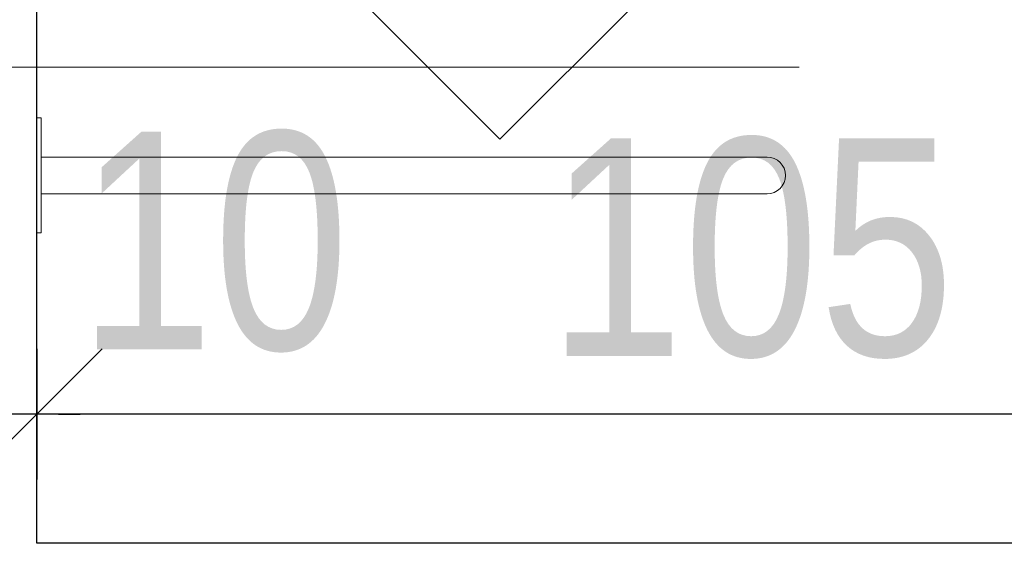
# Model space of a CAD drawing. Header units: centimetres. Extents: x 4120 to 19220, y -7417 to 180.
# Tile 42 of 223: x 9783 to 9856, y -4355 to -4315. Entities that reach past the tile are written whole.
import ezdxf
from ezdxf.enums import TextEntityAlignment as Align

# ---------------------------------------------------------------- set-up
doc = ezdxf.new("R2010")
doc.units = ezdxf.units.CM
doc.linetypes.add('Linia siatki', pattern=[22.225, 12.7, -3.175, 3.175, -3.175])
for name, color, linetype in [('0 @ 1', 7, 'Continuous'), ('A_Wymiary wewnętrzne', 8, 'Continuous'), ('A_Wyposażenie', 8, 'Continuous'), ('A_Ściany', 2, 'Continuous')]:
    doc.layers.add(name, color=color, linetype=linetype)
doc.layers.add('A_Osie', color=8, linetype='Continuous', lineweight=9)
doc.styles.add('marcin', font='arial.ttf', dxfattribs={"width": 0.8, "height": 16})
doc.styles.add('PB-100', font='simplex.shx', dxfattribs={"width": 0.7, "height": 15})
doc.styles.add('style1', font='ARIALN.TTF', dxfattribs={"width": 0.9})
doc.dimstyles.new('WYM A PROJEKT', dxfattribs={"dimscale": 2, "dimtxt": 16, "dimasz": 0.8, "dimexe": 6, "dimexo": 30, "dimgap": 2, "dimtad": 1, "dimdec": 0, "dimzin": 9, "dimdsep": 46, "dimtxsty": 'marcin', "dimblk": 'WW', "dimcen": 0, "dimdle": 6, "dimse1": 1, "dimse2": 1, "dimclrt": 7, "dimadec": 0, "dimazin": 0, "dimtfac": 1, "dimtdec": 0, "dimtix": 1, "dimtmove": 2, "dimatfit": 3, "dimldrblk": 'WW', "dimfxl": 1, "dimtolj": 1, "dimtzin": 0, "dimarcsym": 0})

# ---------------------------------------------------------------- blocks, each defined once
blk = doc.blocks.new('Wyposażenie sanitarne blok')
at = {"layer": 'A_Wyposażenie', "linetype": 'Continuous', "lineweight": 20}
for p, q in [((718.838, -372.23), (718.5, -372.23)), ((718.5, -380.68), (718.5, -372.23)), ((718.838, -380.68), (718.838, -372.23)), ((718.838, -375.103), (772.165, -375.103)), ((718.838, -377.807), (772.165, -377.807)), ((718.838, -380.68), (718.5, -380.68))]:
    blk.add_line(p, q, dxfattribs=at)
blk.add_arc((772.165, -376.455), 1.352, 270, 90, dxfattribs=at)
blk = doc.blocks.new('em4_el-ozn_50i100')
at = {"color": 3}
blk.add_lwpolyline([(0, -73.2), (26.531, -46.669), (0, -20.138), (-26.531, -46.669)], close=True, dxfattribs=at)
at = {"linetype": 'Continuous', "lineweight": 0, "style": 'PB-100', "width": 0.7}
blk.add_attdef('SYMBOL', text='', height=15, rotation=0.00001, dxfattribs=at).set_placement((0, -46.669), align=Align.MIDDLE_CENTER)
blk = doc.blocks.new('WW')
at = {"color": 80, "ltscale": 2}
blk.add_line((3, 3), (-3, -3), dxfattribs=at)
at = {"ltscale": 2}
for p, q in [((0, -3), (0, 3)), ((-3, 0), (3, 0))]:
    blk.add_line(p, q, dxfattribs=at)
blk = doc.blocks.new('*D2092')
at = {"layer": 'A_Wymiary wewnętrzne', "color": 0, "lineweight": -2}
blk.add_line((9887.975, -4344.231), (9786.175, -4344.231), dxfattribs=at)
at = {"layer": 'Defpoints', "color": 0}
for p in [(9784.575, -4344.231), (9784.575, -4353.73), (9889.575, -4353.73)]:
    blk.add_point(p, dxfattribs=at)
at = {"layer": 'A_Wymiary wewnętrzne', "color": 0, "lineweight": -2, "xscale": 1.6, "yscale": 1.6, "zscale": 1.6}
for p, rotation in [((9784.575, -4344.231), 180.0004719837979), ((9889.575, -4344.231), 0.0004719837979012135)]:
    blk.add_blockref('WW', p, dxfattribs=dict(at, rotation=rotation))
at = {"layer": 'A_Wymiary wewnętrzne', "color": 7, "insert": (9837.075, -4332.063), "char_height": 16, "attachment_point": 5, "rotation": 0.00047, "style": 'marcin'}
blk.add_mtext('\\A1;105', dxfattribs=at)
blk = doc.blocks.new('*D2093')
at = {"layer": 'A_Wymiary wewnętrzne', "color": 0, "lineweight": -2}
for p, q in [((9772.975, -4344.231), (9771.375, -4344.231)), ((9784.575, -4344.231), (9774.575, -4344.231)), ((9786.175, -4344.231), (9787.775, -4344.231))]:
    blk.add_line(p, q, dxfattribs=at)
at = {"layer": 'Defpoints', "color": 0}
for p in [(9774.575, -4344.231), (9774.575, -4353.73), (9784.575, -4353.73)]:
    blk.add_point(p, dxfattribs=at)
at = {"layer": 'A_Wymiary wewnętrzne', "color": 0, "lineweight": -2, "xscale": 1.6, "yscale": 1.6, "zscale": 1.6}
for p, rotation in [((9774.575, -4344.231), 0.00047198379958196), ((9784.575, -4344.231), 180.0004719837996)]:
    blk.add_blockref('WW', p, dxfattribs=dict(at, rotation=rotation))
at = {"layer": 'A_Wymiary wewnętrzne', "color": 7, "insert": (9797.575, -4331.596), "char_height": 16, "attachment_point": 5, "rotation": 0.00047, "style": 'marcin'}
blk.add_mtext('\\A1;10', dxfattribs=at)

msp = doc.modelspace()

# ---------------------------------------------------------------- linework, layer by layer
at = {"layer": 'A_Osie', "linetype": 'Linia siatki', "ltscale": 5}
msp.add_line((8554.733, -4318.73), (10254.825, -4318.73), dxfattribs=at)
at = {"layer": 'A_Ściany'}
msp.add_lwpolyline([(9645.575, -4508.73), (9645.575, -4333.73), (9650.575, -4333.73), (9650.575, -4323.73), (9645.575, -4323.73), (9645.575, -4213.73), (9764.575, -4213.73), (9764.575, -4323.73), (9740.575, -4323.73), (9740.575, -4333.73), (9774.575, -4333.73), (9774.575, -4373.73), (9784.575, -4373.73), (9784.575, -4363.73), (9889.575, -4363.73), (9889.575, -4353.73), (9784.575, -4353.73), (9784.575, -4128.23), (9992.575, -4128.23)], dxfattribs=at)

# ---------------------------------------------------------------- block references
msp.add_blockref('Wyposażenie sanitarne blok', (9066.075, -3950.23))
at = {"color": 6}
ref = msp.add_blockref('em4_el-ozn_50i100', (9818.609, -4269.13), dxfattribs=dict(at, xscale=-0.75, yscale=0.75, zscale=0.75, rotation=0.003234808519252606))
ref.add_attrib('SYMBOL', 'SW3', dxfattribs={"layer": '0 @ 1', "linetype": 'Continuous', "lineweight": 0, "height": 11.25, "rotation": 0.00323, "style": 'style1', "width": 0.9}).set_placement((9818.611, -4304.132), align=Align.MIDDLE)

# ---------------------------------------------------------------- dimensions: what is measured, and where the dimension line sits
at = {"layer": 'A_Wymiary wewnętrzne'}
dim = msp.add_linear_dim(base=(9774.575, -4344.231), p1=(9784.575, -4353.73), p2=(9774.575, -4353.73), angle=180.00047, dimstyle='WYM A PROJEKT', override={"dimdsep": 44}, dxfattribs=at)
dim.commit()
dim.dimension.update_dxf_attribs({"geometry": '*D2093', "text_midpoint": (9797.575, -4331.596), "dimtype": 160})
dim = msp.add_linear_dim(base=(9784.575, -4344.231), p1=(9889.575, -4353.73), p2=(9784.575, -4353.73), angle=180.00047, dimstyle='WYM A PROJEKT', override={"dimdsep": 44}, dxfattribs=at)
dim.commit()
dim.dimension.update_dxf_attribs({"geometry": '*D2092', "text_midpoint": (9837.075, -4332.063)})

doc.saveas('drawing.dxf')
